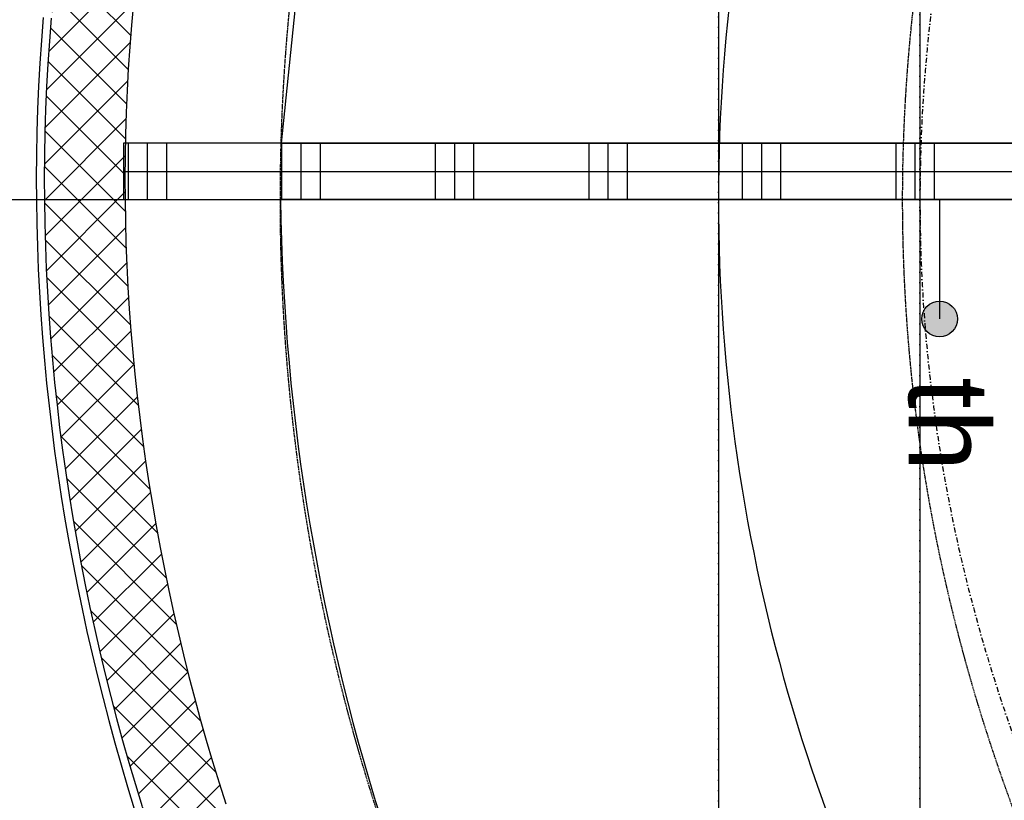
# Model space of a CAD drawing. Header units: metres. Extents: x 63115 to 703450, y -261936 to -53969.
# Tile 37 of 197: x 154715 to 155936, y -131156 to -130187. Entities that reach past the tile are written whole.
import ezdxf

# ---------------------------------------------------------------- set-up
doc = ezdxf.new("R2010")
doc.units = ezdxf.units.M
doc.linetypes.add('DASHDOT2', pattern=[12.7, 6.35, -3.175, 0, -3.175])
doc.linetypes.add('DASHED', pattern=[0.75, 0.5, -0.25])
doc.layers.add('_00_GO', color=7, linetype='Continuous', true_color=0x36c9b3, transparency=0.8)
for name, color, linetype in [('_01-STRAMIENEN', 253, 'DASHDOT2'), ('_02-SECTION', 2, 'Continuous'), ('_02-section-thick', 3, 'Continuous'), ('_02Binnenwanden', 2, 'Continuous'), ('_03-PROJECTION', 1, 'Continuous'), ('_04-HIDDEN', 7, 'DASHED'), ('_07Electra', 8, 'Continuous'), ('_09-HATCH', 7, 'Continuous')]:
    doc.layers.add(name, color=color, linetype=linetype)
doc.layers.add('_01Hulplijnen', color=6, linetype='Continuous', plot=False)
doc.styles.add('NIO 1_50 klein', font='arial.ttf', dxfattribs={"height": 100})

# ---------------------------------------------------------------- blocks, each defined once
blk = doc.blocks.new('*U244')
at = {"layer": '_01-STRAMIENEN'}
for points in [[(-5100, 5487.4), (-5100, -4768.6)], [(-5350, 5394.8), (-5350, -4768.6)], [(-7899.8, 0), (6883.2, 0)]]:
    blk.add_lwpolyline(points, dxfattribs=at)
blk.add_lwpolyline([(-5100, 0, 0.145418), (-4780.8, -1074.2, 0.10717), (-3648.9, -2193.2, 0.077335), (-2072, -2881.9, 0.064439), (0, -3150, 0.064439), (2072, -2881.9, 0.077335), (3648.9, -2193.2, 0.10717), (4780.8, -1074.2, 0.145418), (5100, 0, 0.145418), (4780.8, 1074.2, 0.10717), (3648.9, 2193.2, 0.077335), (2072, 2881.9, 0.064439), (0, 3150, 0.064439), (-2072, 2881.9, 0.077335), (-3648.9, 2193.2, 0.10717), (-4780.8, 1074.2, 0.145418)], format="xyb", close=True, dxfattribs=at)
at = {"layer": '_01Hulplijnen'}
for points in [[(-5100, 5487.4), (-5100, -4768.6)], [(-5350, 5394.8), (-5350, -4768.6)], [(-7899.8, 0), (6883.2, 0)]]:
    blk.add_lwpolyline(points, dxfattribs=at)
blk.add_lwpolyline([(-5350, 0, 0.145418), (-4990.3, -1210.7, 0.10717), (-3783, -2404.2, 0.077335), (-2135.6, -3123.6, 0.064439), (0, -3400, 0.064439), (2135.6, -3123.6, 0.077335), (3783, -2404.2, 0.10717), (4990.3, -1210.7, 0.145418), (5350, 0, 0.145418), (4990.3, 1210.7, 0.10717), (3783, 2404.2, 0.077335), (2135.6, 3123.6, 0.064439), (0, 3400, 0.064439), (-2135.6, 3123.6, 0.077335), (-3783, 2404.2, 0.10717), (-4990.3, 1210.7, 0.145418)], format="xyb", close=True, dxfattribs=at)
blk = doc.blocks.new('isolatie_02')
at = {"layer": '_03-PROJECTION'}
h = blk.add_hatch(dxfattribs=at)
h.set_pattern_fill('ANSI37', color=256, scale=10)
h.set_pattern_definition([(45, (-208215.408, 190788.236), (-22.4506403, 22.4506403), []), (135, (-208215.408, 190788.236), (-22.4506403, -22.4506403), [])])
h.paths.add_polyline_path([(-5554.3, -1564.9), (-5567, -1546.6), (-5582.8, -1523.2), (-5598.4, -1499.8), (-5613.7, -1476.2), (-5628.9, -1452.5), (-5643.9, -1428.7), (-5658.7, -1404.8), (-5673.2, -1380.8), (-5687.5, -1356.6), (-5701.6, -1332.4), (-5715.5, -1308), (-5729.2, -1283.6), (-5742.6, -1259), (-5755.9, -1234.3), (-5768.8, -1209.6), (-5781.6, -1184.7), (-5794.1, -1159.8), (-5806.4, -1134.8), (-5818.5, -1109.6), (-5830.3, -1084.4), (-5841.9, -1059.1), (-5853.2, -1033.7), (-5864.3, -1008.3), (-5875.2, -982.7), (-5885.8, -957.1), (-5896.1, -931.4), (-5906.2, -905.6), (-5916.1, -879.8), (-5925.6, -853.9), (-5935, -827.9), (-5944.1, -801.9), (-5952.9, -775.8), (-5961.4, -749.6), (-5969.7, -723.4), (-5977.7, -697.1), (-5985.5, -670.8), (-5992.9, -644.4), (-6000.1, -617.9), (-6007.1, -591.5), (-6013.7, -564.9), (-6020.1, -538.3), (-6026.2, -511.7), (-6032, -485.1), (-6037.5, -458.4), (-6042.8, -431.6), (-6047.7, -404.8), (-6052.4, -378), (-6056.8, -351.2), (-6060.9, -324.3), (-6064.7, -297.4), (-6068.1, -270.5), (-6071.3, -243.6), (-6074.2, -216.6), (-6076.8, -189.6), (-6079.1, -162.6), (-6081.1, -135.6), (-6082.8, -108.5), (-6084.1, -81.5), (-6085.2, -54.4), (-6085.9, -27.3), (-6086.3, -0.2), (-6086.5, 26.9), (-6086.2, 54), (-6085.7, 81), (-6084.9, 108.1), (-6083.7, 135.2), (-6082.2, 162.3), (-6080.4, 189.4), (-6078.2, 216.5), (-6075.7, 243.7), (-6072.9, 270.8), (-6069.8, 297.9), (-6066.3, 325), (-6062.5, 352.1), (-6058.4, 379.2), (-6053.9, 406.4), (-6049.2, 433.5), (-6044.1, 460.6), (-6038.7, 487.7), (-6033, 514.8), (-6026.9, 541.8), (-6020.6, 568.9), (-6013.9, 595.9), (-6006.9, 623), (-5999.6, 650), (-5992, 677), (-5984, 704), (-5975.8, 731), (-5967.2, 757.9), (-5958.3, 784.8), (-5949.1, 811.7), (-5939.6, 838.6), (-5929.8, 865.4), (-5919.7, 892.2), (-5909.2, 919), (-5898.5, 945.7), (-5887.4, 972.4), (-5876.1, 999.1), (-5864.4, 1025.7), (-5852.4, 1052.3), (-5840.2, 1078.9), (-5827.6, 1105.4), (-5814.7, 1131.8), (-5801.5, 1158.2), (-5788.1, 1184.6), (-5774.3, 1210.9), (-5760.2, 1237.1), (-5745.8, 1263.3), (-5731.2, 1289.5), (-5716.2, 1315.6), (-5700.9, 1341.6), (-5685.4, 1367.6), (-5669.5, 1393.5), (-5653.4, 1419.3), (-5636.9, 1445.1), (-5620.2, 1470.8), (-5603.2, 1496.4), (-5585.9, 1522), (-5568.3, 1547.5), (-5550.4, 1572.9), (-5532.2, 1598.2), (-5513.8, 1623.5), (-5495, 1648.7), (-5476, 1673.7), (-5456.7, 1698.8), (-5437.1, 1723.7), (-5417.2, 1748.5), (-5397.1, 1773.3), (-5376.6, 1797.9), (-5355.9, 1822.5), (-5334.9, 1847), (-5313.7, 1871.4), (-5292.1, 1895.6), (-5270.3, 1919.8), (-5248.2, 1943.9), (-5230.5, 1962.9), (-5308.1, 2026.3), (-5321.6, 2011.8), (-5344.3, 1987.1), (-5366.6, 1962.3), (-5388.7, 1937.4), (-5410.6, 1912.4), (-5432.1, 1887.3), (-5453.4, 1862.1), (-5474.3, 1836.8), (-5495, 1811.3), (-5515.4, 1785.8), (-5535.6, 1760.2), (-5555.4, 1734.5), (-5575, 1708.7), (-5594.2, 1682.8), (-5613.2, 1656.9), (-5631.9, 1630.8), (-5650.3, 1604.6), (-5668.4, 1578.4), (-5686.2, 1552.1), (-5703.8, 1525.7), (-5721, 1499.2), (-5737.9, 1472.7), (-5754.6, 1446.1), (-5770.9, 1419.4), (-5786.9, 1392.6), (-5802.7, 1365.7), (-5818.1, 1338.8), (-5833.3, 1311.9), (-5848.1, 1284.8), (-5862.6, 1257.7), (-5876.9, 1230.5), (-5890.8, 1203.3), (-5904.4, 1176), (-5917.7, 1148.7), (-5930.7, 1121.3), (-5943.4, 1093.8), (-5955.8, 1066.3), (-5967.9, 1038.8), (-5979.6, 1011.1), (-5991.1, 983.5), (-6002.2, 955.8), (-6013, 928.1), (-6023.5, 900.3), (-6033.7, 872.4), (-6043.6, 844.6), (-6053.1, 816.7), (-6062.3, 788.7), (-6071.2, 760.8), (-6079.8, 732.8), (-6088, 704.7), (-6096, 676.7), (-6103.6, 648.6), (-6110.8, 620.5), (-6117.8, 592.3), (-6124.4, 564.2), (-6130.7, 536), (-6136.7, 507.8), (-6142.3, 479.6), (-6147.6, 451.3), (-6152.5, 423.1), (-6157.2, 394.8), (-6161.5, 366.5), (-6165.4, 338.3), (-6169, 310), (-6172.3, 281.7), (-6175.2, 253.4), (-6177.8, 225.1), (-6180.1, 196.8), (-6182, 168.5), (-6183.6, 140.2), (-6184.8, 111.9), (-6185.7, 83.6), (-6186.2, 55.3), (-6186.5, 27), (-6186.3, -1.2), (-6185.9, -29.5), (-6185.1, -57.7), (-6184, -85.9), (-6182.6, -114.1), (-6180.9, -142.3), (-6178.8, -170.5), (-6176.4, -198.6), (-6173.7, -226.7), (-6170.7, -254.8), (-6167.4, -282.8), (-6163.8, -310.8), (-6159.8, -338.8), (-6155.6, -366.7), (-6151, -394.7), (-6146.2, -422.5), (-6141, -450.3), (-6135.6, -478.1), (-6129.8, -505.8), (-6123.8, -533.5), (-6117.5, -561.2), (-6110.8, -588.7), (-6103.9, -616.3), (-6096.8, -643.7), (-6089.3, -671.2), (-6081.5, -698.5), (-6073.5, -725.8), (-6065.2, -753), (-6056.6, -780.2), (-6047.8, -807.3), (-6038.6, -834.3), (-6029.3, -861.3), (-6019.6, -888.2), (-6009.7, -915), (-5999.5, -941.7), (-5989, -968.3), (-5978.3, -994.9), (-5967.4, -1021.4), (-5956.2, -1047.8), (-5944.7, -1074.1), (-5933, -1100.3), (-5921, -1126.4), (-5908.8, -1152.5), (-5896.4, -1178.4), (-5883.7, -1204.3), (-5870.8, -1230), (-5857.6, -1255.7), (-5844.2, -1281.2), (-5830.6, -1306.6), (-5816.7, -1332), (-5802.6, -1357.2), (-5788.3, -1382.3), (-5773.7, -1407.3), (-5759, -1432.2), (-5744, -1456.9), (-5728.8, -1481.6), (-5713.4, -1506.1), (-5697.7, -1530.5), (-5681.9, -1554.8), (-5665.8, -1578.9), (-5652.5, -1598.6)])
blk = doc.blocks.new('*U63')
at = {"layer": '_09-HATCH'}
h = blk.add_hatch(dxfattribs=at)
h.set_pattern_fill('PLAST', color=256, scale=30, angle=90, style=0)
h.set_pattern_definition([(90, (1354.21, -1530.98), (-190.5, 1e-14), []), (90, (1330.4, -1530.98), (-190.5, 1e-14), []), (90, (1306.59, -1530.98), (-190.5, 1e-14), [])])
h.paths.add_polyline_path([(-3967.9, 0), (744.1, 0), (744.1, 70), (-3967.9, 70)])
at = {"layer": '_01Hulplijnen'}
blk.add_line((-3967.9, 35), (744.1, 35), dxfattribs=at)
at = {"layer": '_02-SECTION'}
blk.add_lwpolyline([(-3967.9, 0), (744.1, 0), (744.1, 70), (-3967.9, 70)], close=True, dxfattribs=at)
blk = doc.blocks.new('069_thermostaat')
at = {"layer": '_07Electra'}
h = blk.add_hatch(color=256, dxfattribs=at)
edge = h.paths.add_edge_path()
edge.add_arc((148.1, 0), 22.2, 0, 360)
blk.add_lwpolyline([(0, 0), (148.1, 0)], dxfattribs=at)
blk.add_circle((148.1, 0), 22.2, dxfattribs=at)
at = {"layer": '_07Electra', "insert": (220.6, 61.5), "char_height": 100, "width": 344.415, "attachment_point": 1, "style": 'NIO 1_50 klein'}
blk.add_mtext('th', dxfattribs=at)

msp = doc.modelspace()

# ---------------------------------------------------------------- linework, layer by layer
at = {"layer": '_00_GO'}
for points in [[(160331.8, -128388.3), (160331.8, -127032.1), (159631.8, -127111.9), (159388.9, -127153.7), (158978.2, -127241.2), (158551.4, -127360.6), (158354.9, -127422, -0.066782), (157626.1, -127296.1, 0.06313), (156393.3, -128010.6), (156100.2, -128256.4), (155781.8, -128581.4), (155581.8, -128832.6), (155262.7, -129382.4, 0.061328), (155075.1, -129990.8), (155039.3, -130340.6), (159582.4, -130340.6), (160331.8, -128388.3)], [(160930.8, -133135.3), (163213.7, -132855.4), (164081.8, -132635.6), (165014.2, -132263.3), (164969.3, -132162.8), (165899, -131773.7), (166331.2, -131922.2, 0.150859), (166825.4, -130410.6), (162201, -130410.6), (159662.6, -130410.6), (155038.3, -130410.6, 0.152713), (155535, -131921.3), (155964.6, -131773.7), (156894.3, -132162.8), (156849.5, -132263.1), (157781.8, -132635.6), (158648, -132854.8)]]:
    msp.add_lwpolyline(points, format="xyb", close=True, dxfattribs=at)
at = {"layer": '_02-section-thick'}
for points in [[(154856.1, -130166.9), (154853.6, -130194.1), (154851.4, -130221.2), (154849.6, -130248.3), (154848.1, -130275.4), (154846.9, -130302.5), (154846.1, -130329.6), (154845.6, -130356.7), (154845.3, -130383.7), (154845.5, -130410.8), (154845.9, -130437.9), (154846.6, -130465), (154847.7, -130492.1), (154849, -130519.1), (154850.7, -130546.2), (154852.7, -130573.2), (154855, -130600.2), (154857.6, -130627.2), (154860.5, -130654.2), (154863.7, -130681.1), (154867.1, -130708), (154870.9, -130734.9), (154875, -130761.8), (154879.4, -130788.6), (154884.1, -130815.4), (154889, -130842.2), (154894.3, -130869), (154899.8, -130895.7), (154905.6, -130922.3), (154911.7, -130948.9), (154918.1, -130975.5), (154924.7, -131002.1), (154931.7, -131028.5), (154938.9, -131055), (154946.3, -131081.4), (154954.1, -131107.7), (154962.1, -131134), (154970.4, -131160.2)], [(154744, -130184.7), (154741.7, -130213.1), (154739.8, -130241.5), (154738.2, -130269.9), (154737, -130298.3), (154736.1, -130326.8), (154735.6, -130355.2), (154735.3, -130383.5), (154735.5, -130411.9), (154735.9, -130440.3), (154736.7, -130468.6), (154737.8, -130497), (154739.2, -130525.3), (154741, -130553.6), (154743, -130581.8), (154745.4, -130610.1), (154748.1, -130638.3), (154751.2, -130666.5), (154754.5, -130694.6), (154758.1, -130722.8), (154762.1, -130750.9), (154766.4, -130778.9), (154770.9, -130806.9), (154775.8, -130834.9), (154781, -130862.8), (154786.4, -130890.7), (154792.2, -130918.5), (154798.2, -130946.3), (154804.6, -130974.1), (154811.2, -131001.7), (154818.2, -131029.4), (154825.4, -131056.9), (154832.9, -131084.4), (154840.7, -131111.9), (154848.7, -131139.3), (154857, -131166.6)], [(154754, -130185.5), (154751.7, -130213.8), (154749.8, -130242.1), (154748.2, -130270.4), (154747, -130298.7), (154746.1, -130327), (154745.6, -130355.3), (154745.3, -130383.6), (154745.5, -130411.8), (154745.9, -130440.1), (154746.7, -130468.3), (154747.8, -130496.5), (154749.2, -130524.7), (154750.9, -130552.9), (154753, -130581.1), (154755.4, -130609.2), (154758.1, -130637.3), (154761.1, -130665.4), (154764.4, -130693.4), (154768, -130721.4), (154772, -130749.4), (154776.2, -130777.4), (154780.8, -130805.3), (154785.6, -130833.1), (154790.8, -130860.9), (154796.2, -130888.7), (154802, -130916.5), (154808, -130944.1), (154814.3, -130971.8), (154821, -130999.3), (154827.9, -131026.9), (154835, -131054.3), (154842.5, -131081.8), (154850.3, -131109.1), (154858.3, -131136.4), (154866.6, -131163.6)]]:
    msp.add_lwpolyline(points, dxfattribs=at)
at = {"layer": '_04-HIDDEN', "ltscale": 2}
for centre, major_axis, ratio in [((160931.8, -130410.6), (-5893.6, 0), 0.638336), ((160932.1, -130410.6), (-5121.8, 0), 0.639243)]:
    msp.add_ellipse(centre, major_axis=major_axis, ratio=ratio, dxfattribs=at)

# ---------------------------------------------------------------- block references
at = {"layer": '_02Binnenwanden'}
msp.add_blockref('isolatie_02', (160931.8, -130410.6), dxfattribs=at)
at = {"layer": '_03-PROJECTION'}
for name, p in [('*U244', (160931.8, -130410.6)), ('*U63', (158811.4, -130410.6))]:
    msp.add_blockref(name, p, dxfattribs=at)
at = {"layer": '_07Electra', "rotation": 270}
msp.add_blockref('069_thermostaat', (155856.2, -130410.6), dxfattribs=at)

doc.saveas('drawing.dxf')
